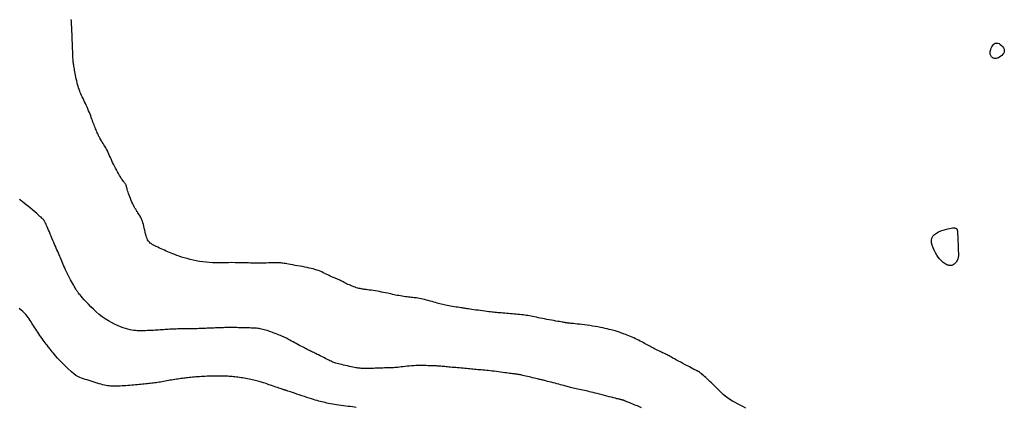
# Model space of a CAD drawing. Header units: millimetres. Extents: x 32690613 to 32693367, y 5343692 to 5344708.
# Tile 148 of 256: x 32692349 to 32692387, y 5344139 to 5344154. Entities that reach past the tile are written whole.
import ezdxf

# ---------------------------------------------------------------- set-up
doc = ezdxf.new("R2010")
doc.units = ezdxf.units.MM
doc.header["$LTSCALE"] = 20
for name, color, linetype in [('02-DGM_HL_492.50', 92, 'Continuous'), ('02-DGM_HL_493.00', 102, 'Continuous'), ('02-DGM_HL_493.50', 112, 'Continuous'), ('02-DGM_HL_494.00', 122, 'Continuous')]:
    doc.layers.add(name, color=color, linetype=linetype)

msp = doc.modelspace()

# ---------------------------------------------------------------- linework, layer by layer
at = {"layer": '02-DGM_HL_492.50', "elevation": 492.5, "flags": 128}
for points in [[(32692351.297, 5344140.171), (32692351.16, 5344140.3), (32692351.04, 5344140.417), (32692350.935, 5344140.524), (32692350.844, 5344140.62), (32692350.765, 5344140.705), (32692350.698, 5344140.781), (32692350.642, 5344140.847), (32692350.594, 5344140.904), (32692350.553, 5344140.952), (32692350.518, 5344140.994), (32692350.488, 5344141.03), (32692350.461, 5344141.063), (32692350.435, 5344141.095), (32692350.41, 5344141.127), (32692350.384, 5344141.161), (32692350.355, 5344141.2), (32692350.322, 5344141.244), (32692350.286, 5344141.293), (32692350.247, 5344141.346), (32692350.206, 5344141.402), (32692350.164, 5344141.461), (32692350.121, 5344141.522), (32692350.079, 5344141.583), (32692350.037, 5344141.645), (32692349.996, 5344141.705), (32692349.956, 5344141.765), (32692349.917, 5344141.823), (32692349.88, 5344141.882), (32692349.843, 5344141.939), (32692349.806, 5344141.996), (32692349.771, 5344142.053), (32692349.735, 5344142.109), (32692349.699, 5344142.165), (32692349.662, 5344142.221), (32692349.623, 5344142.278), (32692349.581, 5344142.334), (32692349.534, 5344142.391), (32692349.481, 5344142.449), (32692349.421, 5344142.507), (32692349.353, 5344142.566), (32692349.277, 5344142.626)], [(32692362.324, 5344138.795), (32692362.256, 5344138.802), (32692362.18, 5344138.811), (32692362.098, 5344138.821), (32692362.011, 5344138.831), (32692361.92, 5344138.842), (32692361.829, 5344138.854), (32692361.738, 5344138.866), (32692361.649, 5344138.879), (32692361.564, 5344138.892), (32692361.483, 5344138.905), (32692361.405, 5344138.919), (32692361.331, 5344138.933), (32692361.259, 5344138.947), (32692361.191, 5344138.961), (32692361.124, 5344138.976), (32692361.06, 5344138.991), (32692360.998, 5344139.006), (32692360.936, 5344139.021), (32692360.874, 5344139.038), (32692360.81, 5344139.056), (32692360.742, 5344139.075), (32692360.671, 5344139.097), (32692360.594, 5344139.121), (32692360.51, 5344139.148), (32692360.418, 5344139.177), (32692360.322, 5344139.209), (32692360.222, 5344139.243), (32692360.124, 5344139.276), (32692360.028, 5344139.308), (32692359.938, 5344139.339), (32692359.856, 5344139.366), (32692359.786, 5344139.39), (32692359.73, 5344139.409), (32692359.685, 5344139.424), (32692359.652, 5344139.435), (32692359.628, 5344139.443), (32692359.611, 5344139.448), (32692359.599, 5344139.452), (32692359.591, 5344139.454), (32692359.586, 5344139.455), (32692359.581, 5344139.457), (32692359.576, 5344139.458), (32692359.571, 5344139.459), (32692359.567, 5344139.46), (32692359.562, 5344139.462), (32692359.557, 5344139.463), (32692359.552, 5344139.465), (32692359.546, 5344139.467), (32692359.539, 5344139.469), (32692359.53, 5344139.472), (32692359.519, 5344139.476), (32692359.503, 5344139.481), (32692359.483, 5344139.488), (32692359.457, 5344139.497), (32692359.424, 5344139.508), (32692359.383, 5344139.523), (32692359.333, 5344139.54), (32692359.275, 5344139.559), (32692359.213, 5344139.581), (32692359.147, 5344139.603), (32692359.08, 5344139.626), (32692359.013, 5344139.65), (32692358.949, 5344139.672), (32692358.889, 5344139.693), (32692358.834, 5344139.713), (32692358.785, 5344139.73), (32692358.74, 5344139.746), (32692358.697, 5344139.762), (32692358.655, 5344139.776), (32692358.613, 5344139.789), (32692358.569, 5344139.802), (32692358.523, 5344139.815), (32692358.472, 5344139.827), (32692358.418, 5344139.84), (32692358.361, 5344139.853), (32692358.302, 5344139.865), (32692358.241, 5344139.878), (32692358.178, 5344139.89), (32692358.115, 5344139.901), (32692358.052, 5344139.913), (32692357.989, 5344139.924), (32692357.927, 5344139.934), (32692357.866, 5344139.944), (32692357.805, 5344139.953), (32692357.746, 5344139.961), (32692357.688, 5344139.969), (32692357.631, 5344139.976), (32692357.575, 5344139.982), (32692357.52, 5344139.987), (32692357.467, 5344139.991), (32692357.414, 5344139.995), (32692357.36, 5344139.998), (32692357.305, 5344140), (32692357.249, 5344140.002), (32692357.191, 5344140.003), (32692357.13, 5344140.004), (32692357.066, 5344140.005), (32692356.999, 5344140.005), (32692356.929, 5344140.005), (32692356.857, 5344140.005), (32692356.784, 5344140.004), (32692356.709, 5344140.003), (32692356.634, 5344140.001), (32692356.558, 5344139.998), (32692356.482, 5344139.995), (32692356.407, 5344139.991), (32692356.333, 5344139.986), (32692356.26, 5344139.981), (32692356.188, 5344139.976), (32692356.119, 5344139.971), (32692356.052, 5344139.965), (32692355.988, 5344139.959), (32692355.927, 5344139.954), (32692355.869, 5344139.948), (32692355.813, 5344139.942), (32692355.758, 5344139.936), (32692355.704, 5344139.929), (32692355.651, 5344139.923), (32692355.596, 5344139.916), (32692355.54, 5344139.908), (32692355.483, 5344139.9), (32692355.424, 5344139.891), (32692355.363, 5344139.882), (32692355.302, 5344139.873), (32692355.24, 5344139.863), (32692355.177, 5344139.853), (32692355.114, 5344139.842), (32692355.052, 5344139.831), (32692354.99, 5344139.82), (32692354.929, 5344139.809), (32692354.868, 5344139.798), (32692354.808, 5344139.787), (32692354.749, 5344139.776), (32692354.691, 5344139.766), (32692354.633, 5344139.757), (32692354.576, 5344139.748), (32692354.52, 5344139.741), (32692354.465, 5344139.734), (32692354.41, 5344139.728), (32692354.354, 5344139.722), (32692354.297, 5344139.716), (32692354.24, 5344139.71), (32692354.181, 5344139.705), (32692354.119, 5344139.698), (32692354.056, 5344139.691), (32692353.99, 5344139.684), (32692353.923, 5344139.677), (32692353.853, 5344139.669), (32692353.782, 5344139.662), (32692353.71, 5344139.655), (32692353.636, 5344139.648), (32692353.562, 5344139.642), (32692353.487, 5344139.636), (32692353.411, 5344139.631), (32692353.336, 5344139.627), (32692353.262, 5344139.624), (32692353.19, 5344139.621), (32692353.119, 5344139.619), (32692353.051, 5344139.617), (32692352.987, 5344139.617), (32692352.926, 5344139.617), (32692352.868, 5344139.618), (32692352.812, 5344139.621), (32692352.756, 5344139.625), (32692352.7, 5344139.632), (32692352.641, 5344139.641), (32692352.58, 5344139.653), (32692352.515, 5344139.668), (32692352.445, 5344139.687), (32692352.372, 5344139.709), (32692352.295, 5344139.733), (32692352.216, 5344139.758), (32692352.137, 5344139.784), (32692352.058, 5344139.81), (32692351.981, 5344139.834), (32692351.906, 5344139.857), (32692351.835, 5344139.878), (32692351.765, 5344139.899), (32692351.696, 5344139.922), (32692351.626, 5344139.951), (32692351.553, 5344139.988), (32692351.474, 5344140.035), (32692351.39, 5344140.095), (32692351.297, 5344140.171)]]:
    msp.add_lwpolyline(points, dxfattribs=at)
at = {"layer": '02-DGM_HL_493.00', "elevation": 493, "flags": 128}
msp.add_lwpolyline([(32692373.372, 5344138.774), (32692373.323, 5344138.798), (32692373.27, 5344138.822), (32692373.213, 5344138.847), (32692373.154, 5344138.872), (32692373.095, 5344138.897), (32692373.036, 5344138.921), (32692372.98, 5344138.943), (32692372.928, 5344138.964), (32692372.881, 5344138.983), (32692372.84, 5344138.999), (32692372.806, 5344139.014), (32692372.776, 5344139.026), (32692372.752, 5344139.036), (32692372.731, 5344139.045), (32692372.713, 5344139.052), (32692372.698, 5344139.058), (32692372.685, 5344139.064), (32692372.673, 5344139.068), (32692372.661, 5344139.072), (32692372.65, 5344139.076), (32692372.64, 5344139.079), (32692372.63, 5344139.082), (32692372.62, 5344139.084), (32692372.609, 5344139.087), (32692372.599, 5344139.089), (32692372.587, 5344139.091), (32692372.573, 5344139.094), (32692372.555, 5344139.098), (32692372.533, 5344139.103), (32692372.504, 5344139.11), (32692372.467, 5344139.119), (32692372.42, 5344139.13), (32692372.363, 5344139.145), (32692372.294, 5344139.163), (32692372.215, 5344139.183), (32692372.128, 5344139.206), (32692372.037, 5344139.23), (32692371.942, 5344139.254), (32692371.847, 5344139.279), (32692371.753, 5344139.303), (32692371.663, 5344139.326), (32692371.58, 5344139.347), (32692371.501, 5344139.366), (32692371.428, 5344139.384), (32692371.358, 5344139.4), (32692371.291, 5344139.416), (32692371.227, 5344139.431), (32692371.163, 5344139.445), (32692371.1, 5344139.46), (32692371.037, 5344139.474), (32692370.974, 5344139.488), (32692370.911, 5344139.503), (32692370.85, 5344139.517), (32692370.79, 5344139.531), (32692370.733, 5344139.544), (32692370.679, 5344139.557), (32692370.627, 5344139.569), (32692370.58, 5344139.581), (32692370.535, 5344139.592), (32692370.491, 5344139.603), (32692370.447, 5344139.614), (32692370.401, 5344139.626), (32692370.352, 5344139.639), (32692370.298, 5344139.653), (32692370.238, 5344139.669), (32692370.172, 5344139.687), (32692370.1, 5344139.706), (32692370.025, 5344139.726), (32692369.948, 5344139.746), (32692369.873, 5344139.766), (32692369.801, 5344139.785), (32692369.734, 5344139.802), (32692369.674, 5344139.818), (32692369.623, 5344139.831), (32692369.579, 5344139.842), (32692369.54, 5344139.852), (32692369.503, 5344139.861), (32692369.468, 5344139.87), (32692369.43, 5344139.879), (32692369.389, 5344139.888), (32692369.341, 5344139.9), (32692369.286, 5344139.913), (32692369.225, 5344139.927), (32692369.159, 5344139.943), (32692369.091, 5344139.959), (32692369.022, 5344139.975), (32692368.955, 5344139.991), (32692368.892, 5344140.005), (32692368.835, 5344140.019), (32692368.784, 5344140.03), (32692368.74, 5344140.04), (32692368.702, 5344140.048), (32692368.667, 5344140.055), (32692368.636, 5344140.061), (32692368.607, 5344140.066), (32692368.579, 5344140.07), (32692368.55, 5344140.075), (32692368.52, 5344140.079), (32692368.489, 5344140.083), (32692368.454, 5344140.088), (32692368.416, 5344140.092), (32692368.374, 5344140.098), (32692368.326, 5344140.104), (32692368.273, 5344140.111), (32692368.214, 5344140.119), (32692368.148, 5344140.128), (32692368.076, 5344140.138), (32692367.999, 5344140.149), (32692367.919, 5344140.16), (32692367.837, 5344140.171), (32692367.754, 5344140.182), (32692367.672, 5344140.192), (32692367.591, 5344140.202), (32692367.513, 5344140.21), (32692367.438, 5344140.218), (32692367.366, 5344140.225), (32692367.296, 5344140.231), (32692367.228, 5344140.237), (32692367.162, 5344140.243), (32692367.097, 5344140.248), (32692367.034, 5344140.254), (32692366.972, 5344140.26), (32692366.91, 5344140.266), (32692366.849, 5344140.272), (32692366.787, 5344140.278), (32692366.725, 5344140.285), (32692366.661, 5344140.291), (32692366.597, 5344140.297), (32692366.53, 5344140.304), (32692366.462, 5344140.31), (32692366.392, 5344140.316), (32692366.321, 5344140.322), (32692366.25, 5344140.328), (32692366.18, 5344140.334), (32692366.111, 5344140.339), (32692366.044, 5344140.345), (32692365.979, 5344140.351), (32692365.918, 5344140.356), (32692365.86, 5344140.361), (32692365.805, 5344140.367), (32692365.753, 5344140.372), (32692365.702, 5344140.377), (32692365.654, 5344140.381), (32692365.608, 5344140.385), (32692365.563, 5344140.389), (32692365.52, 5344140.392), (32692365.477, 5344140.394), (32692365.433, 5344140.397), (32692365.388, 5344140.399), (32692365.341, 5344140.401), (32692365.29, 5344140.403), (32692365.235, 5344140.405), (32692365.175, 5344140.407), (32692365.11, 5344140.409), (32692365.039, 5344140.411), (32692364.964, 5344140.413), (32692364.886, 5344140.414), (32692364.804, 5344140.415), (32692364.721, 5344140.414), (32692364.637, 5344140.412), (32692364.552, 5344140.408), (32692364.468, 5344140.402), (32692364.385, 5344140.395), (32692364.303, 5344140.387), (32692364.223, 5344140.378), (32692364.147, 5344140.369), (32692364.073, 5344140.36), (32692364.004, 5344140.352), (32692363.939, 5344140.345), (32692363.879, 5344140.339), (32692363.823, 5344140.335), (32692363.77, 5344140.332), (32692363.717, 5344140.329), (32692363.665, 5344140.327), (32692363.611, 5344140.326), (32692363.554, 5344140.324), (32692363.494, 5344140.322), (32692363.428, 5344140.32), (32692363.358, 5344140.318), (32692363.286, 5344140.316), (32692363.213, 5344140.313), (32692363.139, 5344140.311), (32692363.067, 5344140.308), (32692362.998, 5344140.306), (32692362.933, 5344140.304), (32692362.873, 5344140.302), (32692362.818, 5344140.301), (32692362.768, 5344140.3), (32692362.721, 5344140.3), (32692362.677, 5344140.3), (32692362.636, 5344140.301), (32692362.597, 5344140.302), (32692362.56, 5344140.303), (32692362.523, 5344140.305), (32692362.486, 5344140.308), (32692362.447, 5344140.312), (32692362.407, 5344140.317), (32692362.363, 5344140.323), (32692362.315, 5344140.331), (32692362.261, 5344140.341), (32692362.202, 5344140.353), (32692362.135, 5344140.366), (32692362.064, 5344140.382), (32692361.989, 5344140.399), (32692361.913, 5344140.416), (32692361.838, 5344140.434), (32692361.765, 5344140.451), (32692361.698, 5344140.468), (32692361.637, 5344140.483), (32692361.584, 5344140.497), (32692361.539, 5344140.51), (32692361.499, 5344140.523), (32692361.462, 5344140.535), (32692361.426, 5344140.549), (32692361.391, 5344140.564), (32692361.353, 5344140.581), (32692361.311, 5344140.601), (32692361.264, 5344140.624), (32692361.212, 5344140.65), (32692361.157, 5344140.678), (32692361.099, 5344140.707), (32692361.041, 5344140.737), (32692360.982, 5344140.766), (32692360.925, 5344140.795), (32692360.87, 5344140.823), (32692360.819, 5344140.848), (32692360.77, 5344140.871), (32692360.725, 5344140.893), (32692360.681, 5344140.914), (32692360.639, 5344140.934), (32692360.598, 5344140.954), (32692360.557, 5344140.974), (32692360.516, 5344140.994), (32692360.474, 5344141.015), (32692360.431, 5344141.037), (32692360.387, 5344141.06), (32692360.342, 5344141.084), (32692360.293, 5344141.11), (32692360.243, 5344141.137), (32692360.189, 5344141.166), (32692360.132, 5344141.197), (32692360.071, 5344141.229), (32692360.008, 5344141.263), (32692359.944, 5344141.298), (32692359.881, 5344141.332), (32692359.82, 5344141.365), (32692359.763, 5344141.396), (32692359.711, 5344141.424), (32692359.665, 5344141.449), (32692359.626, 5344141.47), (32692359.594, 5344141.487), (32692359.565, 5344141.502), (32692359.538, 5344141.516), (32692359.51, 5344141.529), (32692359.479, 5344141.543), (32692359.443, 5344141.558), (32692359.401, 5344141.575), (32692359.349, 5344141.596), (32692359.29, 5344141.619), (32692359.225, 5344141.644), (32692359.156, 5344141.67), (32692359.086, 5344141.696), (32692359.015, 5344141.721), (32692358.946, 5344141.745), (32692358.88, 5344141.767), (32692358.819, 5344141.787), (32692358.763, 5344141.803), (32692358.71, 5344141.817), (32692358.66, 5344141.829), (32692358.612, 5344141.838), (32692358.565, 5344141.846), (32692358.518, 5344141.853), (32692358.47, 5344141.858), (32692358.421, 5344141.862), (32692358.371, 5344141.865), (32692358.318, 5344141.867), (32692358.264, 5344141.869), (32692358.208, 5344141.87), (32692358.151, 5344141.871), (32692358.091, 5344141.873), (32692358.03, 5344141.874), (32692357.966, 5344141.876), (32692357.901, 5344141.878), (32692357.834, 5344141.88), (32692357.767, 5344141.881), (32692357.7, 5344141.883), (32692357.632, 5344141.885), (32692357.565, 5344141.886), (32692357.499, 5344141.886), (32692357.435, 5344141.886), (32692357.371, 5344141.886), (32692357.308, 5344141.885), (32692357.246, 5344141.883), (32692357.184, 5344141.881), (32692357.123, 5344141.879), (32692357.061, 5344141.877), (32692356.999, 5344141.874), (32692356.936, 5344141.872), (32692356.873, 5344141.87), (32692356.809, 5344141.867), (32692356.745, 5344141.865), (32692356.68, 5344141.862), (32692356.615, 5344141.859), (32692356.551, 5344141.857), (32692356.486, 5344141.854), (32692356.421, 5344141.852), (32692356.356, 5344141.849), (32692356.291, 5344141.847), (32692356.227, 5344141.845), (32692356.163, 5344141.843), (32692356.099, 5344141.841), (32692356.035, 5344141.839), (32692355.973, 5344141.838), (32692355.91, 5344141.837), (32692355.849, 5344141.836), (32692355.787, 5344141.835), (32692355.726, 5344141.835), (32692355.665, 5344141.834), (32692355.605, 5344141.834), (32692355.544, 5344141.833), (32692355.482, 5344141.832), (32692355.421, 5344141.831), (32692355.359, 5344141.829), (32692355.298, 5344141.827), (32692355.235, 5344141.825), (32692355.173, 5344141.822), (32692355.111, 5344141.819), (32692355.049, 5344141.816), (32692354.986, 5344141.812), (32692354.924, 5344141.808), (32692354.861, 5344141.804), (32692354.799, 5344141.8), (32692354.736, 5344141.795), (32692354.673, 5344141.791), (32692354.61, 5344141.786), (32692354.547, 5344141.782), (32692354.484, 5344141.778), (32692354.42, 5344141.774), (32692354.355, 5344141.771), (32692354.291, 5344141.768), (32692354.227, 5344141.766), (32692354.163, 5344141.764), (32692354.099, 5344141.763), (32692354.036, 5344141.762), (32692353.973, 5344141.762), (32692353.91, 5344141.763), (32692353.848, 5344141.765), (32692353.783, 5344141.77), (32692353.716, 5344141.777), (32692353.645, 5344141.788), (32692353.568, 5344141.803), (32692353.486, 5344141.823), (32692353.397, 5344141.849), (32692353.299, 5344141.882), (32692353.194, 5344141.92), (32692353.084, 5344141.966), (32692352.969, 5344142.019), (32692352.851, 5344142.079), (32692352.732, 5344142.147), (32692352.612, 5344142.223), (32692352.493, 5344142.306), (32692352.376, 5344142.398), (32692352.263, 5344142.495), (32692352.155, 5344142.594), (32692352.052, 5344142.694), (32692351.957, 5344142.791), (32692351.871, 5344142.883), (32692351.795, 5344142.967), (32692351.73, 5344143.04), (32692351.677, 5344143.1), (32692351.635, 5344143.148), (32692351.603, 5344143.186), (32692351.577, 5344143.217), (32692351.558, 5344143.241), (32692351.543, 5344143.26), (32692351.531, 5344143.277), (32692351.52, 5344143.294), (32692351.509, 5344143.311), (32692351.496, 5344143.33), (32692351.482, 5344143.353), (32692351.466, 5344143.379), (32692351.448, 5344143.41), (32692351.427, 5344143.447), (32692351.403, 5344143.49), (32692351.375, 5344143.541), (32692351.343, 5344143.6), (32692351.307, 5344143.667), (32692351.269, 5344143.738), (32692351.23, 5344143.814), (32692351.19, 5344143.891), (32692351.15, 5344143.97), (32692351.112, 5344144.048), (32692351.075, 5344144.124), (32692351.041, 5344144.197), (32692351.01, 5344144.266), (32692350.981, 5344144.333), (32692350.953, 5344144.398), (32692350.927, 5344144.461), (32692350.901, 5344144.523), (32692350.875, 5344144.584), (32692350.849, 5344144.646), (32692350.823, 5344144.708), (32692350.795, 5344144.77), (32692350.767, 5344144.834), (32692350.739, 5344144.9), (32692350.709, 5344144.967), (32692350.678, 5344145.038), (32692350.646, 5344145.111), (32692350.614, 5344145.187), (32692350.58, 5344145.266), (32692350.546, 5344145.348), (32692350.511, 5344145.43), (32692350.477, 5344145.51), (32692350.445, 5344145.589), (32692350.414, 5344145.663), (32692350.385, 5344145.731), (32692350.359, 5344145.792), (32692350.337, 5344145.844), (32692350.317, 5344145.888), (32692350.3, 5344145.925), (32692350.285, 5344145.956), (32692350.272, 5344145.982), (32692350.26, 5344146.004), (32692350.249, 5344146.023), (32692350.239, 5344146.039), (32692350.228, 5344146.053), (32692350.216, 5344146.068), (32692350.202, 5344146.085), (32692350.182, 5344146.104), (32692350.156, 5344146.128), (32692350.123, 5344146.159), (32692350.08, 5344146.196), (32692350.027, 5344146.243), (32692349.962, 5344146.3), (32692349.887, 5344146.364), (32692349.805, 5344146.434), (32692349.72, 5344146.506), (32692349.634, 5344146.578), (32692349.551, 5344146.647), (32692349.472, 5344146.71), (32692349.402, 5344146.764), (32692349.342, 5344146.809), (32692349.291, 5344146.843)], dxfattribs=at)
at = {"layer": '02-DGM_HL_493.50', "elevation": 493.5, "flags": 128}
msp.add_lwpolyline([(32692377.418, 5344138.763), (32692377.322, 5344138.811), (32692377.219, 5344138.863), (32692377.113, 5344138.919), (32692377.005, 5344138.978), (32692376.899, 5344139.039), (32692376.797, 5344139.102), (32692376.7, 5344139.167), (32692376.612, 5344139.232), (32692376.532, 5344139.298), (32692376.458, 5344139.364), (32692376.389, 5344139.43), (32692376.325, 5344139.495), (32692376.263, 5344139.56), (32692376.203, 5344139.623), (32692376.144, 5344139.684), (32692376.085, 5344139.743), (32692376.026, 5344139.799), (32692375.968, 5344139.853), (32692375.913, 5344139.903), (32692375.861, 5344139.95), (32692375.813, 5344139.991), (32692375.77, 5344140.029), (32692375.734, 5344140.06), (32692375.704, 5344140.087), (32692375.68, 5344140.108), (32692375.661, 5344140.125), (32692375.647, 5344140.138), (32692375.636, 5344140.147), (32692375.627, 5344140.155), (32692375.621, 5344140.161), (32692375.615, 5344140.165), (32692375.609, 5344140.169), (32692375.603, 5344140.173), (32692375.596, 5344140.177), (32692375.589, 5344140.18), (32692375.58, 5344140.184), (32692375.571, 5344140.188), (32692375.561, 5344140.192), (32692375.549, 5344140.197), (32692375.536, 5344140.203), (32692375.52, 5344140.21), (32692375.5, 5344140.22), (32692375.475, 5344140.232), (32692375.444, 5344140.247), (32692375.404, 5344140.267), (32692375.356, 5344140.292), (32692375.298, 5344140.323), (32692375.229, 5344140.359), (32692375.151, 5344140.4), (32692375.067, 5344140.445), (32692374.98, 5344140.492), (32692374.892, 5344140.539), (32692374.807, 5344140.585), (32692374.726, 5344140.629), (32692374.653, 5344140.669), (32692374.589, 5344140.704), (32692374.534, 5344140.734), (32692374.486, 5344140.761), (32692374.442, 5344140.785), (32692374.402, 5344140.807), (32692374.364, 5344140.827), (32692374.325, 5344140.847), (32692374.284, 5344140.867), (32692374.24, 5344140.888), (32692374.192, 5344140.91), (32692374.143, 5344140.932), (32692374.091, 5344140.956), (32692374.039, 5344140.98), (32692373.986, 5344141.005), (32692373.934, 5344141.03), (32692373.883, 5344141.056), (32692373.834, 5344141.082), (32692373.786, 5344141.108), (32692373.739, 5344141.135), (32692373.692, 5344141.162), (32692373.644, 5344141.19), (32692373.596, 5344141.218), (32692373.546, 5344141.246), (32692373.494, 5344141.275), (32692373.439, 5344141.305), (32692373.382, 5344141.334), (32692373.323, 5344141.364), (32692373.263, 5344141.394), (32692373.201, 5344141.424), (32692373.139, 5344141.453), (32692373.075, 5344141.482), (32692373.012, 5344141.51), (32692372.948, 5344141.537), (32692372.885, 5344141.564), (32692372.824, 5344141.589), (32692372.764, 5344141.613), (32692372.706, 5344141.635), (32692372.651, 5344141.656), (32692372.6, 5344141.675), (32692372.553, 5344141.693), (32692372.509, 5344141.708), (32692372.469, 5344141.722), (32692372.43, 5344141.735), (32692372.391, 5344141.747), (32692372.349, 5344141.759), (32692372.303, 5344141.772), (32692372.252, 5344141.785), (32692372.193, 5344141.8), (32692372.125, 5344141.816), (32692372.05, 5344141.833), (32692371.967, 5344141.852), (32692371.878, 5344141.871), (32692371.783, 5344141.89), (32692371.685, 5344141.91), (32692371.583, 5344141.928), (32692371.479, 5344141.946), (32692371.374, 5344141.962), (32692371.269, 5344141.977), (32692371.167, 5344141.99), (32692371.067, 5344142.002), (32692370.973, 5344142.013), (32692370.886, 5344142.023), (32692370.808, 5344142.031), (32692370.739, 5344142.038), (32692370.682, 5344142.044), (32692370.635, 5344142.049), (32692370.597, 5344142.053), (32692370.565, 5344142.056), (32692370.54, 5344142.059), (32692370.518, 5344142.062), (32692370.498, 5344142.065), (32692370.479, 5344142.067), (32692370.459, 5344142.07), (32692370.437, 5344142.074), (32692370.412, 5344142.078), (32692370.382, 5344142.083), (32692370.347, 5344142.089), (32692370.306, 5344142.096), (32692370.256, 5344142.104), (32692370.198, 5344142.115), (32692370.13, 5344142.126), (32692370.055, 5344142.14), (32692369.973, 5344142.154), (32692369.886, 5344142.169), (32692369.797, 5344142.186), (32692369.707, 5344142.202), (32692369.619, 5344142.219), (32692369.534, 5344142.236), (32692369.453, 5344142.252), (32692369.377, 5344142.268), (32692369.304, 5344142.284), (32692369.235, 5344142.299), (32692369.168, 5344142.313), (32692369.103, 5344142.326), (32692369.039, 5344142.338), (32692368.976, 5344142.349), (32692368.913, 5344142.359), (32692368.85, 5344142.368), (32692368.786, 5344142.375), (32692368.721, 5344142.382), (32692368.656, 5344142.389), (32692368.589, 5344142.395), (32692368.52, 5344142.401), (32692368.449, 5344142.407), (32692368.377, 5344142.414), (32692368.303, 5344142.42), (32692368.228, 5344142.426), (32692368.154, 5344142.433), (32692368.08, 5344142.439), (32692368.009, 5344142.445), (32692367.94, 5344142.451), (32692367.876, 5344142.456), (32692367.815, 5344142.462), (32692367.757, 5344142.467), (32692367.701, 5344142.472), (32692367.644, 5344142.477), (32692367.586, 5344142.483), (32692367.525, 5344142.49), (32692367.459, 5344142.498), (32692367.387, 5344142.507), (32692367.308, 5344142.517), (32692367.223, 5344142.529), (32692367.136, 5344142.541), (32692367.048, 5344142.554), (32692366.961, 5344142.566), (32692366.878, 5344142.578), (32692366.802, 5344142.59), (32692366.734, 5344142.6), (32692366.676, 5344142.608), (32692366.626, 5344142.615), (32692366.583, 5344142.622), (32692366.544, 5344142.628), (32692366.506, 5344142.633), (32692366.467, 5344142.639), (32692366.425, 5344142.645), (32692366.377, 5344142.652), (32692366.321, 5344142.66), (32692366.259, 5344142.67), (32692366.193, 5344142.68), (32692366.123, 5344142.691), (32692366.052, 5344142.702), (32692365.981, 5344142.714), (32692365.913, 5344142.726), (32692365.847, 5344142.738), (32692365.787, 5344142.751), (32692365.73, 5344142.763), (32692365.676, 5344142.776), (32692365.623, 5344142.789), (32692365.57, 5344142.804), (32692365.516, 5344142.819), (32692365.459, 5344142.835), (32692365.398, 5344142.853), (32692365.332, 5344142.872), (32692365.263, 5344142.892), (32692365.19, 5344142.912), (32692365.117, 5344142.933), (32692365.043, 5344142.953), (32692364.971, 5344142.971), (32692364.902, 5344142.988), (32692364.836, 5344143.003), (32692364.776, 5344143.015), (32692364.719, 5344143.024), (32692364.666, 5344143.032), (32692364.615, 5344143.039), (32692364.565, 5344143.044), (32692364.515, 5344143.049), (32692364.464, 5344143.054), (32692364.41, 5344143.06), (32692364.354, 5344143.066), (32692364.295, 5344143.073), (32692364.234, 5344143.081), (32692364.171, 5344143.09), (32692364.108, 5344143.1), (32692364.043, 5344143.111), (32692363.979, 5344143.122), (32692363.916, 5344143.134), (32692363.853, 5344143.146), (32692363.791, 5344143.16), (32692363.729, 5344143.173), (32692363.665, 5344143.188), (32692363.601, 5344143.202), (32692363.533, 5344143.217), (32692363.463, 5344143.232), (32692363.389, 5344143.247), (32692363.31, 5344143.262), (32692363.229, 5344143.277), (32692363.146, 5344143.291), (32692363.063, 5344143.305), (32692362.983, 5344143.318), (32692362.905, 5344143.33), (32692362.832, 5344143.341), (32692362.765, 5344143.35), (32692362.706, 5344143.358), (32692362.653, 5344143.365), (32692362.606, 5344143.372), (32692362.561, 5344143.378), (32692362.519, 5344143.385), (32692362.476, 5344143.394), (32692362.433, 5344143.404), (32692362.388, 5344143.416), (32692362.338, 5344143.431), (32692362.286, 5344143.449), (32692362.231, 5344143.469), (32692362.175, 5344143.49), (32692362.119, 5344143.513), (32692362.063, 5344143.537), (32692362.008, 5344143.561), (32692361.956, 5344143.586), (32692361.906, 5344143.61), (32692361.86, 5344143.634), (32692361.816, 5344143.657), (32692361.775, 5344143.679), (32692361.736, 5344143.699), (32692361.699, 5344143.719), (32692361.665, 5344143.736), (32692361.632, 5344143.752), (32692361.601, 5344143.765), (32692361.571, 5344143.777), (32692361.541, 5344143.788), (32692361.51, 5344143.799), (32692361.478, 5344143.81), (32692361.444, 5344143.823), (32692361.408, 5344143.838), (32692361.368, 5344143.856), (32692361.323, 5344143.877), (32692361.275, 5344143.902), (32692361.224, 5344143.928), (32692361.169, 5344143.955), (32692361.112, 5344143.984), (32692361.053, 5344144.012), (32692360.991, 5344144.04), (32692360.928, 5344144.067), (32692360.864, 5344144.092), (32692360.798, 5344144.114), (32692360.73, 5344144.136), (32692360.66, 5344144.156), (32692360.586, 5344144.175), (32692360.508, 5344144.193), (32692360.426, 5344144.211), (32692360.34, 5344144.229), (32692360.248, 5344144.246), (32692360.154, 5344144.264), (32692360.058, 5344144.281), (32692359.964, 5344144.297), (32692359.873, 5344144.313), (32692359.787, 5344144.327), (32692359.709, 5344144.34), (32692359.641, 5344144.352), (32692359.583, 5344144.363), (32692359.534, 5344144.371), (32692359.491, 5344144.378), (32692359.451, 5344144.384), (32692359.41, 5344144.389), (32692359.366, 5344144.392), (32692359.316, 5344144.394), (32692359.257, 5344144.394), (32692359.186, 5344144.394), (32692359.106, 5344144.392), (32692359.02, 5344144.39), (32692358.931, 5344144.388), (32692358.843, 5344144.385), (32692358.758, 5344144.383), (32692358.679, 5344144.38), (32692358.611, 5344144.379), (32692358.554, 5344144.378), (32692358.507, 5344144.377), (32692358.467, 5344144.378), (32692358.429, 5344144.379), (32692358.39, 5344144.38), (32692358.347, 5344144.382), (32692358.297, 5344144.384), (32692358.235, 5344144.386), (32692358.161, 5344144.389), (32692358.073, 5344144.392), (32692357.975, 5344144.394), (32692357.868, 5344144.397), (32692357.754, 5344144.399), (32692357.635, 5344144.4), (32692357.512, 5344144.401), (32692357.387, 5344144.4), (32692357.262, 5344144.399), (32692357.137, 5344144.398), (32692357.012, 5344144.397), (32692356.887, 5344144.398), (32692356.762, 5344144.4), (32692356.636, 5344144.405), (32692356.511, 5344144.415), (32692356.385, 5344144.428), (32692356.26, 5344144.446), (32692356.135, 5344144.469), (32692356.012, 5344144.496), (32692355.893, 5344144.525), (32692355.777, 5344144.556), (32692355.667, 5344144.588), (32692355.564, 5344144.62), (32692355.468, 5344144.652), (32692355.381, 5344144.682), (32692355.301, 5344144.712), (32692355.227, 5344144.74), (32692355.158, 5344144.768), (32692355.092, 5344144.796), (32692355.029, 5344144.823), (32692354.966, 5344144.851), (32692354.903, 5344144.88), (32692354.839, 5344144.909), (32692354.774, 5344144.939), (32692354.709, 5344144.968), (32692354.646, 5344144.998), (32692354.585, 5344145.028), (32692354.527, 5344145.057), (32692354.474, 5344145.085), (32692354.426, 5344145.111), (32692354.384, 5344145.137), (32692354.348, 5344145.162), (32692354.317, 5344145.189), (32692354.291, 5344145.218), (32692354.267, 5344145.251), (32692354.246, 5344145.289), (32692354.227, 5344145.333), (32692354.209, 5344145.385), (32692354.191, 5344145.446), (32692354.174, 5344145.514), (32692354.156, 5344145.587), (32692354.139, 5344145.662), (32692354.121, 5344145.739), (32692354.103, 5344145.813), (32692354.085, 5344145.884), (32692354.067, 5344145.95), (32692354.048, 5344146.008), (32692354.029, 5344146.059), (32692354.009, 5344146.105), (32692353.989, 5344146.147), (32692353.967, 5344146.186), (32692353.945, 5344146.224), (32692353.922, 5344146.26), (32692353.898, 5344146.298), (32692353.872, 5344146.337), (32692353.846, 5344146.378), (32692353.818, 5344146.422), (32692353.79, 5344146.468), (32692353.761, 5344146.517), (32692353.732, 5344146.57), (32692353.702, 5344146.625), (32692353.673, 5344146.685), (32692353.643, 5344146.748), (32692353.615, 5344146.814), (32692353.587, 5344146.881), (32692353.56, 5344146.947), (32692353.535, 5344147.012), (32692353.513, 5344147.075), (32692353.493, 5344147.132), (32692353.477, 5344147.185), (32692353.463, 5344147.23), (32692353.453, 5344147.27), (32692353.444, 5344147.304), (32692353.437, 5344147.333), (32692353.43, 5344147.359), (32692353.423, 5344147.383), (32692353.415, 5344147.404), (32692353.405, 5344147.425), (32692353.392, 5344147.446), (32692353.377, 5344147.467), (32692353.359, 5344147.49), (32692353.339, 5344147.516), (32692353.315, 5344147.546), (32692353.289, 5344147.581), (32692353.26, 5344147.621), (32692353.228, 5344147.668), (32692353.194, 5344147.723), (32692353.157, 5344147.784), (32692353.119, 5344147.85), (32692353.08, 5344147.92), (32692353.04, 5344147.992), (32692353.002, 5344148.066), (32692352.965, 5344148.14), (32692352.929, 5344148.213), (32692352.896, 5344148.283), (32692352.866, 5344148.351), (32692352.836, 5344148.418), (32692352.808, 5344148.482), (32692352.78, 5344148.546), (32692352.752, 5344148.608), (32692352.723, 5344148.67), (32692352.692, 5344148.732), (32692352.66, 5344148.793), (32692352.626, 5344148.853), (32692352.591, 5344148.912), (32692352.557, 5344148.969), (32692352.524, 5344149.023), (32692352.493, 5344149.074), (32692352.464, 5344149.121), (32692352.438, 5344149.162), (32692352.416, 5344149.199), (32692352.397, 5344149.232), (32692352.381, 5344149.261), (32692352.367, 5344149.288), (32692352.354, 5344149.314), (32692352.342, 5344149.34), (32692352.33, 5344149.367), (32692352.317, 5344149.396), (32692352.302, 5344149.428), (32692352.287, 5344149.464), (32692352.27, 5344149.502), (32692352.252, 5344149.544), (32692352.233, 5344149.588), (32692352.214, 5344149.635), (32692352.195, 5344149.684), (32692352.175, 5344149.736), (32692352.155, 5344149.79), (32692352.134, 5344149.846), (32692352.114, 5344149.904), (32692352.092, 5344149.964), (32692352.069, 5344150.026), (32692352.046, 5344150.09), (32692352.02, 5344150.155), (32692351.994, 5344150.222), (32692351.965, 5344150.29), (32692351.935, 5344150.36), (32692351.904, 5344150.429), (32692351.873, 5344150.499), (32692351.841, 5344150.567), (32692351.809, 5344150.635), (32692351.778, 5344150.7), (32692351.749, 5344150.763), (32692351.72, 5344150.823), (32692351.693, 5344150.881), (32692351.667, 5344150.937), (32692351.643, 5344150.994), (32692351.62, 5344151.051), (32692351.598, 5344151.109), (32692351.577, 5344151.17), (32692351.557, 5344151.234), (32692351.538, 5344151.301), (32692351.521, 5344151.372), (32692351.504, 5344151.445), (32692351.488, 5344151.519), (32692351.473, 5344151.592), (32692351.46, 5344151.663), (32692351.447, 5344151.731), (32692351.435, 5344151.796), (32692351.424, 5344151.856), (32692351.414, 5344151.911), (32692351.405, 5344151.961), (32692351.397, 5344152.009), (32692351.39, 5344152.053), (32692351.383, 5344152.095), (32692351.377, 5344152.136), (32692351.373, 5344152.175), (32692351.368, 5344152.213), (32692351.365, 5344152.252), (32692351.362, 5344152.291), (32692351.359, 5344152.333), (32692351.357, 5344152.378), (32692351.355, 5344152.426), (32692351.353, 5344152.48), (32692351.35, 5344152.539), (32692351.348, 5344152.605), (32692351.345, 5344152.676), (32692351.342, 5344152.753), (32692351.339, 5344152.834), (32692351.336, 5344152.918), (32692351.332, 5344153.004), (32692351.329, 5344153.092), (32692351.325, 5344153.182), (32692351.322, 5344153.271), (32692351.318, 5344153.359), (32692351.315, 5344153.445), (32692351.311, 5344153.529), (32692351.307, 5344153.61), (32692351.303, 5344153.687), (32692351.299, 5344153.758), (32692351.294, 5344153.824)], dxfattribs=at)
at = {"layer": '02-DGM_HL_494.00', "elevation": 494, "flags": 128}
for points in [[(32692386.889, 5344152.62), (32692386.902, 5344152.666), (32692386.919, 5344152.714), (32692386.941, 5344152.763), (32692386.968, 5344152.808), (32692386.999, 5344152.849), (32692387.034, 5344152.881), (32692387.074, 5344152.903), (32692387.119, 5344152.912), (32692387.168, 5344152.907), (32692387.218, 5344152.888), (32692387.268, 5344152.858), (32692387.316, 5344152.819), (32692387.357, 5344152.773), (32692387.39, 5344152.723), (32692387.413, 5344152.671), (32692387.422, 5344152.618), (32692387.417, 5344152.567), (32692387.398, 5344152.519), (32692387.369, 5344152.474), (32692387.332, 5344152.433), (32692387.288, 5344152.397), (32692387.242, 5344152.366), (32692387.195, 5344152.342), (32692387.15, 5344152.324), (32692387.109, 5344152.313), (32692387.072, 5344152.31), (32692387.039, 5344152.311), (32692387.01, 5344152.319), (32692386.984, 5344152.33), (32692386.961, 5344152.345), (32692386.941, 5344152.362), (32692386.923, 5344152.382), (32692386.908, 5344152.403), (32692386.895, 5344152.425), (32692386.885, 5344152.45), (32692386.879, 5344152.477), (32692386.875, 5344152.507), (32692386.876, 5344152.54), (32692386.88, 5344152.578)], [(32692385.42, 5344144.306), (32692385.393, 5344144.295), (32692385.366, 5344144.288), (32692385.339, 5344144.285), (32692385.312, 5344144.286), (32692385.284, 5344144.291), (32692385.255, 5344144.298), (32692385.226, 5344144.309), (32692385.195, 5344144.322), (32692385.162, 5344144.338), (32692385.127, 5344144.357), (32692385.091, 5344144.381), (32692385.051, 5344144.411), (32692385.01, 5344144.449), (32692384.965, 5344144.495), (32692384.917, 5344144.551), (32692384.866, 5344144.618), (32692384.812, 5344144.697), (32692384.758, 5344144.785), (32692384.707, 5344144.879), (32692384.662, 5344144.978), (32692384.628, 5344145.077), (32692384.607, 5344145.174), (32692384.604, 5344145.266), (32692384.621, 5344145.351), (32692384.66, 5344145.425), (32692384.719, 5344145.489), (32692384.793, 5344145.543), (32692384.877, 5344145.59), (32692384.968, 5344145.629), (32692385.06, 5344145.661), (32692385.15, 5344145.687), (32692385.232, 5344145.708), (32692385.304, 5344145.724), (32692385.365, 5344145.737), (32692385.417, 5344145.745), (32692385.46, 5344145.748), (32692385.495, 5344145.748), (32692385.524, 5344145.743), (32692385.547, 5344145.734), (32692385.565, 5344145.721), (32692385.58, 5344145.704), (32692385.591, 5344145.682), (32692385.599, 5344145.656), (32692385.606, 5344145.624), (32692385.61, 5344145.586), (32692385.613, 5344145.541), (32692385.616, 5344145.49), (32692385.618, 5344145.431), (32692385.621, 5344145.365), (32692385.624, 5344145.293), (32692385.627, 5344145.217), (32692385.63, 5344145.14), (32692385.633, 5344145.062), (32692385.636, 5344144.986), (32692385.638, 5344144.914), (32692385.641, 5344144.848), (32692385.643, 5344144.79), (32692385.645, 5344144.738), (32692385.645, 5344144.692), (32692385.644, 5344144.65), (32692385.64, 5344144.613), (32692385.634, 5344144.578), (32692385.625, 5344144.546), (32692385.612, 5344144.514), (32692385.596, 5344144.482), (32692385.577, 5344144.45), (32692385.554, 5344144.42), (32692385.53, 5344144.392), (32692385.503, 5344144.365), (32692385.476, 5344144.342), (32692385.448, 5344144.322)]]:
    msp.add_lwpolyline(points, close=True, dxfattribs=at)

doc.saveas('drawing.dxf')
